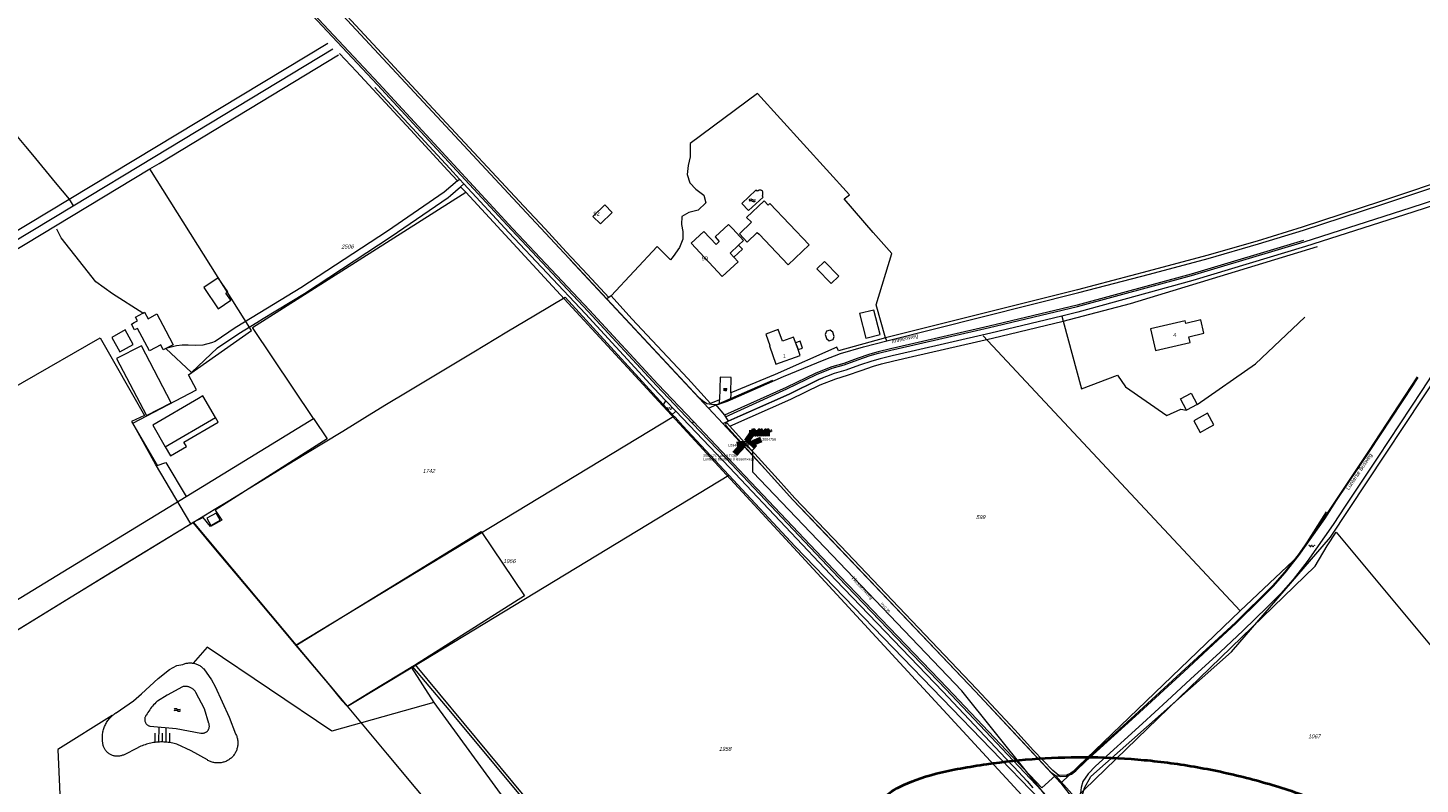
# Model space of a CAD drawing. Header units: metres. Extents: x 172462 to 175458, y 452773 to 455615.
# Tile 38 of 45: x 173653 to 174181, y 455004 to 455290. Entities that reach past the tile are written whole.
import ezdxf
from ezdxf.enums import TextEntityAlignment as Align

# ---------------------------------------------------------------- set-up
doc = ezdxf.new("R2010")
doc.units = ezdxf.units.M
doc.header["$MEASUREMENT"] = 0
doc.linetypes.add('DGN Style 7', pattern=[214.093135, 96.341911, -42.818627, 32.11397, -42.818627])
for name, color, linetype, lineweight in [('BGT Ondergrond', 7, 'Continuous', 0), ('DKK ondergrond', 7, 'Continuous', 0), ('Meldgebied', 5, 'Continuous', 40), ('Pers-druk bijzonderheden tekst (revisie)', 30, 'Continuous', 0), ('Pers-druk hoofdleiding (stramien) (revisie)', 30, 'DGN Style 7', 0), ('Pers-druk HVK nummer (revisie)', 30, 'Continuous', 0), ('Pers-druk IP-putnummer (revisie)', 30, 'Continuous', 0), ('Pers-druk Lozingspunt nummer (revisie)', 6, 'Continuous', 0), ('Pers-druk materiaal-diameter (revisie)', 30, 'Continuous', 0), ('Pers-druk put (revisie)', 30, 'Continuous', 0), ('Pers-druk voedingskast(revisie)', 30, 'Continuous', 0)]:
    doc.layers.add(name, color=color, linetype=linetype, lineweight=lineweight)
doc.styles.add('Style-Arial', font='arial.ttf')
doc.styles.add('Style-arial I 0.26180', font='arial.shx', dxfattribs={"oblique": 15})
doc.styles.add('Style-ITALICS', font='ITALICS.shx')
doc.styles.add('Style-WORKING', font='WORKING.shx')
doc.dimstyles.new('CT 1 10', dxfattribs={"dimtxt": 0.02, "dimasz": 0.02, "dimexe": 0.01, "dimexo": 0.0625, "dimgap": 0.01, "dimtad": 1, "dimzin": 3, "dimdsep": 46, "dimtxsty": 'Style-Arial', "dimcen": 0.09, "dimclrd": 1, "dimclre": 1, "dimazin": 3, "dimtfac": 1, "dimtmove": 1, "dimatfit": 1, "dimfxl": 0.01, "dimfxlon": 1, "dimfrac": 2, "dimtolj": 1, "dimtzin": 3, "dimlwd": 13, "dimlwe": 13, "dimarcsym": 0})

# ---------------------------------------------------------------- blocks, each defined once
blk = doc.blocks.new('TerminatorOpen_0.5')
at = {"color": 0, "linetype": 'ByBlock', "lineweight": -2}
for q in [(-1, 0.25), (-1, 0), (-1, -0.25)]:
    blk.add_line((0, 0), q, dxfattribs=at)
blk = doc.blocks.new('pomp')
at = {"layer": 'Pers-druk put (revisie)', "flags": 128}
blk.add_lwpolyline([(-1.75, 1.75), (1.75, 1.75), (1.75, -1.75)], dxfattribs=at)
at = {"layer": 'Pers-druk put (revisie)', "extrusion": (0, 0, -1)}
blk.add_solid([(1.75, 1.75), (1.75, -1.75), (-1.75, -1.75)], dxfattribs=at)
blk = doc.blocks.new('kast')
at = {"layer": 'Pers-druk voedingskast(revisie)'}
for p, q in [((0, -1.75), (0, 1.75)), ((1.28, 1.75), (1.28, -1.75))]:
    blk.add_line(p, q, dxfattribs=at)
at = {"layer": 'Pers-druk voedingskast(revisie)', "flags": 128}
for points in [[(0, 1.75), (-1.28, 1.75)], [(-1.28, 1.75), (-1.28, -1.75)], [(1.28, 1.75), (0, 1.75)], [(-1.28, -1.75), (0, -1.75)], [(0, -1.75), (1.28, -1.75)]]:
    blk.add_lwpolyline(points, dxfattribs=at)
at = {"layer": 'Pers-druk voedingskast(revisie)', "extrusion": (0, 0, -1)}
blk.add_solid([(1.28, -1.75), (0, -1.75), (1.28, 1.75), (0, 1.75)], dxfattribs=at)
blk = doc.blocks.new('BGT-296')
at = {"layer": 'BGT Ondergrond', "color": 140, "linetype": 'Continuous', "lineweight": 0, "extrusion": (0, 0, -1)}
for centre in [(0.04, -0.026), (0.04, -0.066)]:
    blk.add_arc(centre, 0.0608, 48.8879, 131.1121, dxfattribs=at)
at = {"layer": 'BGT Ondergrond', "color": 140, "linetype": 'Continuous', "lineweight": 0}
for centre in [(0.04, 0.066), (0.04, 0.026)]:
    blk.add_arc(centre, 0.0608, 228.8879, 311.1121, dxfattribs=at)
blk = doc.blocks.new('*U16')
at = {"layer": 'BGT Ondergrond', "color": 7, "linetype": 'Continuous', "lineweight": 0}
for centre in [(-0.3, 0.35), (0, 0.25), (-0.1, -0.05), (0.1, -0.45), (0.2, -0.15)]:
    blk.add_circle(centre, 0.0447, dxfattribs=at)
blk = doc.blocks.new('BGT-271C_1')
at = {"layer": 'BGT Ondergrond', "color": 7, "linetype": 'Continuous', "lineweight": 0, "xscale": 0.07267220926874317, "yscale": 0.07267220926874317, "zscale": 0.07267220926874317, "rotation": 243.434948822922}
blk.add_blockref('*U16', (0, 0), dxfattribs=at)
blk = doc.blocks.new('*U10')
at = {"layer": 'BGT Ondergrond', "color": 7, "linetype": 'Continuous', "lineweight": 0}
for p, q in [((0.025, 0.059), (-0.062, 0.016)), ((-0.044, 0.025), (-0.05, 0.038)), ((0.038, 0.034), (-0.05, -0.009)), ((0.05, 0.009), (-0.037, -0.034)), ((-0.019, -0.025), (-0.031, 0)), ((-0.006, 0.013), (-0.019, 0.038)), ((0.006, 0.05), (0, 0.062)), ((0.031, 0), (0.019, 0.025)), ((0.062, -0.016), (-0.025, -0.059)), ((-0.006, -0.05), (0, -0.062)), ((0.019, -0.037), (0.006, -0.012)), ((0.044, -0.025), (0.05, -0.037))]:
    blk.add_line(p, q, dxfattribs=at)
blk = doc.blocks.new('BGT-272B')
at = {"layer": 'BGT Ondergrond', "color": 7, "linetype": 'Continuous', "lineweight": 0, "xscale": 0.7267220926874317, "yscale": 0.7267220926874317, "zscale": 0.7267220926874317, "rotation": 243.434948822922}
blk.add_blockref('*U10', (0, 0), dxfattribs=at)

msp = doc.modelspace()

# ---------------------------------------------------------------- linework, layer by layer
at = {"layer": 'BGT Ondergrond', "color": 7, "linetype": 'Continuous', "lineweight": 0, "flags": 128}
for points in [[(173905.46, 455141.09), (173891.98, 455155.25), (173866.04, 455183.34), (173836.98, 455214.25), (173814.63, 455238.45), (173786.23, 455269.27), (173750.05, 455308.02), (173685.63, 455376.93), (173663.53, 455401.22), (173656.33, 455408.99), (173650.44, 455415.68), (173630.54, 455438.09), (173622.5, 455446.19), (173610.73, 455461.64), (173606.67, 455466.82), (173597.16, 455480.85), (173589.79, 455493.12), (173585.09, 455502.46), (173579.88, 455512.72), (173573.77, 455524.65), (173566.09, 455540.17), (173562.37, 455547.34), (173528.34, 455615.42), (173527.7, 455615.1)], [(173527.7, 455615.1), (173561.76, 455546.97), (173565.48, 455539.85), (173573.16, 455524.34), (173579.28, 455512.41), (173584.48, 455502.15), (173589.2, 455492.79), (173596.57, 455480.5), (173606.13, 455466.41), (173610.19, 455461.23), (173621.98, 455445.75), (173630.04, 455437.63), (173649.93, 455415.23), (173655.82, 455408.54), (173663.04, 455400.76), (173685.13, 455376.48), (173749.56, 455307.56), (173785.73, 455268.81), (173814.13, 455237.99), (173836.48, 455213.79), (173865.54, 455182.88), (173891.48, 455154.79), (173905.02, 455140.57)], [(173709.67, 455362.77), (173840.39, 455222.13), (173872.61, 455187.61)], [(173873.41, 455188.22), (173865.29, 455196.92), (173857.23, 455205.55), (173849.17, 455214.18), (173841.12, 455222.81), (173808.44, 455257.97), (173775.76, 455293.13), (173743.08, 455328.29), (173710.86, 455362.96)], [(173771.29, 455280.75), (173777.71, 455273.88), (173783.96, 455267.17), (173798.16, 455251.77), (173812.36, 455236.36), (173815.99, 455232.43)], [(173816.75, 455233.08), (173813.1, 455237.04), (173784.7, 455267.85)], [(173980.64, 455204.92), (173973.54, 455212.84), (173962.53, 455225.54), (173964.55, 455227.13), (173929.76, 455265.55), (173904.18, 455246.57), (173904.25, 455244.61), (173904.23, 455241.48), (173903.39, 455238.28), (173903.13, 455234.83), (173904.02, 455231.61), (173906.4, 455229.3), (173909.35, 455226.98), (173910.16, 455224.1), (173907.26, 455221.32), (173903.72, 455220.35), (173901.08, 455218.88), (173900.9, 455215.92), (173901.39, 455213.2), (173901.45, 455210.32), (173900.12, 455207.12), (173897.8, 455203.68), (173896.81, 455202.52), (173891.68, 455207.57), (173874.21, 455188.83)], [(174229.07, 455245.72), (174225.25, 455244.44), (174165.88, 455224.52), (174136.2, 455214.84), (174119.18, 455209.57), (174100.02, 455204.04), (174077.81, 455198.15), (174051.06, 455191.14), (173978.28, 455172.87)], [(173978.79, 455171.77), (174051.57, 455190.04), (174078.32, 455197.04), (174100.53, 455202.94), (174119.69, 455208.47), (174136.71, 455213.74), (174166.39, 455223.42), (174225.77, 455243.34)], [(173917.59, 455142.96), (173940.82, 455153.54), (173952.08, 455159.02), (173958.1, 455161.36), (173962.58, 455162.67), (173967.72, 455164.52), (173972.47, 455166.16), (173975.62, 455167.08), (173980.3, 455168.23), (173987.48, 455169.84), (174017.69, 455176.77), (174051.05, 455184.78), (174094.22, 455196.5), (174136.94, 455209.33), (174177.61, 455222.32), (174227.34, 455238.52)], [(174227.95, 455236.68), (174178.21, 455220.48), (174137.51, 455207.48), (174094.75, 455194.64), (174051.13, 455182.56), (174045.07, 455181.1)], [(174237.09, 455237.59), (174234.64, 455235.09), (174232.2, 455231.77), (174223.9, 455219.08), (174209.35, 455196.44), (174194.8, 455173.3), (174181.63, 455152.97), (174164.96, 455127.59), (174152.52, 455109)], [(173815.99, 455232.43), (173810.96, 455228.11), (173789.42, 455213.32)], [(173815.99, 455232.43), (173816.75, 455233.08)], [(173818.44, 455231.25), (173816.75, 455233.08)], [(173818.44, 455231.25), (173817.12, 455230.12)], [(173895.04, 455149.01), (173890.46, 455153.83), (173864.51, 455181.92), (173835.45, 455212.82), (173818.44, 455231.25)], [(173705.4, 455168.87), (173715.14, 455159.7), (173725.05, 455169.11), (173733.1, 455174.56), (173739.94, 455178.75), (173742.37, 455180.24), (173757.99, 455189.73), (173790.81, 455211.25), (173812.48, 455226.13)], [(173761.46, 455142.25), (173738.24, 455176.83), (173819.18, 455228.17)], [(173812.48, 455226.13), (173813.35, 455226.88), (173817.12, 455230.12)], [(173817.12, 455230.12), (173819.18, 455228.17)], [(173819.18, 455228.17), (173893.87, 455147.14)], [(173923.77, 455223.87), (173926.36, 455221.14), (173931.85, 455226.2), (173931.48, 455226.59), (173931.61, 455226.79), (173931.71, 455227.08), (173931.76, 455227.32), (173931.8, 455227.66), (173931.79, 455227.96), (173931.73, 455228.23), (173931.59, 455228.48), (173931.29, 455228.72), (173930.96, 455228.83), (173930.64, 455228.86), (173930.32, 455228.83), (173929.94, 455228.68), (173929.59, 455228.46), (173929.11, 455228.94), (173923.77, 455223.87)], [(173696.71, 455182.2), (173685.25, 455189.53), (173678.85, 455194.17), (173674.19, 455200.11), (173665.69, 455210.77), (173664.06, 455214.05)], [(173789.42, 455213.32), (173756.66, 455191.83), (173741.07, 455182.36), (173731.75, 455176.65), (173724.07, 455171.45), (173722.68, 455171.01), (173719.46, 455170.12), (173716.66, 455169.97), (173713.95, 455170.07), (173711.57, 455170.08), (173709.51, 455169.84), (173705.4, 455168.87)], [(174136.79, 455209.81), (174094.08, 455196.98), (174050.93, 455185.26), (174017.57, 455177.26), (173987.37, 455170.33), (173980.18, 455168.71), (173975.49, 455167.56), (173972.32, 455166.64), (173967.55, 455164.99), (173962.42, 455163.14), (173957.94, 455161.84), (173951.88, 455159.48), (173940.6, 455153.99), (173917.23, 455143.52)], [(173922.55, 455208), (173922.55, 455208), (173919.33, 455205.01)], [(173919.33, 455205.01), (173920.77, 455203.46)], [(173920.77, 455203.46), (173923.99, 455206.45), (173922.55, 455208)], [(173978.28, 455172.87), (173974.75, 455185.35), (173980.64, 455204.92)], [(174045.67, 455179.18), (174071.08, 455185.93), (174142.1, 455207.48)], [(173920.77, 455203.46), (173920.77, 455203.46)], [(173874.21, 455188.83), (173873.41, 455188.22)], [(173882.12, 455180.08), (173874.21, 455188.83)], [(173873.41, 455188.22), (173872.61, 455187.61)], [(173872.61, 455187.61), (173907.34, 455150.41)], [(173968.45, 455182.05), (173970.85, 455172.76), (173976.18, 455174.14), (173973.78, 455183.42), (173968.45, 455182.05)], [(173915.38, 455149.43), (173911.89, 455147.92), (173903.27, 455157.46), (173882.12, 455180.08)], [(173969.03, 455160.54), (173973.73, 455162.16), (173976.78, 455163.05), (173981.39, 455164.18), (173988.55, 455165.79), (174018.78, 455172.73), (174045.67, 455179.18)], [(174045.07, 455181.1), (174018.18, 455174.65)], [(174045.07, 455181.1), (174045.67, 455179.18)], [(174045.67, 455179.18), (174052.58, 455153.6), (174066.22, 455158.76), (174069.23, 455154.33), (174084.91, 455143.43), (174090.25, 455145.78), (174092.31, 455145.5)], [(174096.41, 455147.63), (174118.5, 455163.08), (174137.28, 455180.67)], [(173597.63, 455175.26), (173621.5, 455139.01), (173680.57, 455172.88)], [(173680.57, 455172.88), (173697.33, 455143.47), (173692.37, 455141.1), (173702.09, 455124.48), (173705.42, 455125.65)], [(174018.18, 455174.65), (173987.96, 455167.72), (173980.8, 455166.11), (173976.18, 455164.98), (173973.14, 455164.09), (173968.44, 455162.46), (173963.25, 455160.59), (173958.8, 455159.3), (173952.95, 455157.02), (173941.73, 455151.56), (173918.65, 455141.31)], [(173978.28, 455172.87), (173960.38, 455167.92), (173959.85, 455169.3), (173936.47, 455159.03), (173919.57, 455151.99)], [(173978.79, 455171.77), (173978.28, 455172.87)], [(173696.18, 455169.9), (173686.78, 455165)], [(173686.78, 455165), (173698.03, 455143.4), (173707.44, 455148.29), (173696.18, 455169.9)], [(173919.48, 455149.37), (173939.54, 455158.16), (173955.04, 455164.58), (173961.14, 455166.94), (173969.87, 455169.53), (173978.79, 455171.77)], [(173945.88, 455171.6), (173944.2, 455171), (173944.76, 455169.42)], [(173944.76, 455169.42), (173945.12, 455168.41), (173945.12, 455168.41)], [(173945.12, 455168.41), (173946.8, 455169.01), (173945.88, 455171.6)], [(174052.74, 454998.69), (174053.67, 455002.26), (174056.05, 455006.5), (174109.46, 455053.76), (174146.94, 455097.25), (174195.89, 455171.11), (174298, 455106.04), (174305.34, 455099.25)], [(173919.8, 455157.86), (173915.58, 455158), (173915.38, 455149.43)], [(173919.26, 455139.39), (173942.33, 455149.64), (173953.54, 455155.1), (173959.39, 455157.38), (173963.84, 455158.67), (173969.03, 455160.54)], [(173919.57, 455151.99), (173919.8, 455157.86)], [(174179.83, 455158.04), (174161.4, 455129.95), (174144.43, 455104.52), (174134.68, 455090.63), (174129.53, 455084.01), (174124.98, 455078.88), (174110.91, 455064.97), (174072.81, 455029.73), (174053.92, 455012.63), (174050.14, 455008.96), (174048.55, 455007.78), (174046.84, 455007.09), (174043.91, 455006.89)], [(174144.77, 455104.29), (174149.3, 455111.14), (174161.74, 455129.72), (174178.39, 455155.09), (174179.2, 455156.34), (174180.16, 455157.82)], [(173919.57, 455151.99), (173919.48, 455149.37)], [(173893.87, 455147.14), (173895.04, 455149.01)], [(173893.87, 455147.14), (173897.19, 455143.55)], [(173898.79, 455145.07), (173895.04, 455149.01)], [(173907.34, 455150.41), (173908.82, 455149.09), (173910.54, 455147.93), (173912.27, 455147.67), (173913.75, 455147.58)], [(173913.75, 455147.58), (173915.15, 455147.74), (173915.31, 455147.8)], [(173913.75, 455147.58), (173917.23, 455143.52)], [(173915.31, 455147.8), (173915.38, 455149.43)], [(173915.31, 455147.8), (173918.36, 455148.88), (173919.48, 455149.37)], [(173713.15, 455112.7), (173761.46, 455142.25)], [(173761.46, 455142.25), (173766.61, 455134.57), (173724.18, 455107.5), (173726.6, 455103.74), (173722.33, 455101.33), (173719.55, 455104.79), (173715.69, 455102.9)], [(173725.24, 455140.91), (173724.23, 455142.64)], [(173897.19, 455143.55), (173898.79, 455145.07)], [(174031.52, 454997.83), (173897.19, 455143.55)], [(173898.79, 455145.07), (173916.74, 455126.22), (173921.32, 455121.38), (173959.48, 455081.01)], [(173905.46, 455141.09), (173905.02, 455140.57)], [(174037.47, 455002.19), (174001.6, 455040.14), (173960.99, 455082.45), (173918.26, 455127.65), (173905.46, 455141.09)], [(173917.23, 455143.52), (173917.59, 455142.96)], [(173917.59, 455142.96), (173918.65, 455141.31)], [(173918.65, 455141.31), (173917.96, 455140.83)], [(173705.23, 455131.56), (173707.24, 455128.1), (173713.29, 455131.63), (173712.28, 455133.36), (173725.24, 455140.91)], [(173905.02, 455140.57), (173917.77, 455127.19), (173960.5, 455081.99), (174001.11, 455039.67), (174041.72, 454996.71), (174050.7, 454987.6), (174139.83, 454890.29)], [(173917.96, 455140.83), (173917.83, 455140.74), (173917.66, 455140), (173917.74, 455139.58), (173943.19, 455111.41), (174012.2, 455038.94), (174040.93, 455008.12), (174042.65, 455006.88)], [(173919.26, 455139.39), (173917.96, 455140.83)], [(173978.42, 455075.87), (173961.17, 455093.98), (173943.93, 455112.08), (173937.57, 455119.13), (173931.21, 455126.17), (173924.84, 455133.21), (173919.26, 455139.39)], [(173705.42, 455125.65), (173713.15, 455112.7)], [(173564.21, 455021.85), (173713.15, 455112.7)], [(173724.47, 455106.44), (173720.98, 455104.44), (173722.54, 455101.72), (173726.03, 455103.72), (173724.47, 455106.44)], [(174044.26, 455006.6), (174044.63, 455006.54), (174046.93, 455006.69), (174048.74, 455007.42), (174050.4, 455008.65), (174054.2, 455012.33), (174073.08, 455029.44), (174091.3, 455046.25), (174102.49, 455056.56), (174111.19, 455064.68), (174120.21, 455073.54), (174125.27, 455078.61), (174129.84, 455083.75), (174135, 455090.39), (174144.77, 455104.29)], [(174152.52, 455109), (174147.96, 455102.11), (174138.12, 455088.09), (174132.82, 455081.28), (174128.09, 455075.95), (174122.94, 455070.79), (174113.87, 455061.89), (174105.12, 455053.73), (174093.92, 455043.4), (174085.01, 455035.23), (174075.68, 455026.57), (174057.84, 455010.43), (174055.09, 455007.52), (174053.07, 455004.6), (174052.42, 455002.41), (174052.23, 455000.31), (174052.41, 454997.75), (174052.47, 454997.52)], [(173570.85, 455013.76), (173592.79, 455027.34), (173636.92, 455054.65), (173669.49, 455074.68), (173715.69, 455102.9)], [(173715.69, 455102.9), (173724.92, 455091.74), (173736.48, 455078.01), (173747.75, 455064.57), (173754.7, 455056.23)], [(173754.7, 455056.23), (173825.02, 455099.48), (173841.44, 455075.1)], [(173959.48, 455081.01), (174000, 455038.79), (174023.93, 455013.3), (174026.88, 455010.24), (174031.95, 455004.71), (174034.08, 455002.23)], [(173841.44, 455075.1), (173800.06, 455048.91)], [(174043.91, 455006.89), (174041.66, 455008.8), (174034.38, 455016.38), (174027.3, 455024.21), (174020.12, 455031.92), (174012.93, 455039.63), (173995.67, 455057.75), (173978.42, 455075.87)], [(173807.02, 455034.56), (173768.3, 455023.66), (173721.14, 455055.59), (173715.77, 455049.51)], [(173754.7, 455056.23), (173757.57, 455052.78), (173767.39, 455041.29), (173772.19, 455035.39), (173774.22, 455033.24), (173783.43, 455038.85), (173798.47, 455048.04)], [(173685.13, 455029.6), (173685.45, 455029.88), (173685.78, 455030.14), (173686.12, 455030.39), (173686.47, 455030.63), (173686.57, 455030.69), (173693.18, 455035.27), (173696.2, 455037.89), (173702.48, 455043.74), (173706.77, 455047.12), (173709.63, 455048.57), (173711.81, 455049.06), (173712.12, 455049.18), (173712.44, 455049.29), (173712.76, 455049.38), (173713.09, 455049.46), (173713.42, 455049.52), (173713.76, 455049.57), (173714.09, 455049.6), (173714.43, 455049.62), (173714.76, 455049.61), (173715.1, 455049.6), (173715.44, 455049.56), (173715.77, 455049.51)], [(173715.77, 455049.51), (173716.1, 455049.45), (173716.43, 455049.37), (173716.75, 455049.27), (173717.07, 455049.16), (173717.38, 455049.04), (173717.69, 455048.89), (173717.98, 455048.74), (173718.28, 455048.57), (173718.56, 455048.39), (173718.83, 455048.19), (173719.1, 455047.98), (173719.35, 455047.76), (173719.59, 455047.53), (173719.79, 455047.33), (173722.68, 455043.22), (173724.18, 455040.71), (173729.46, 455029.02)], [(173800.06, 455048.91), (173798.47, 455048.04)], [(173798.47, 455048.04), (173807.02, 455034.56)], [(173910.78, 454915.35), (173800.06, 455048.91)], [(173720.03, 455032.23), (173716.81, 455038.4), (173716.69, 455038.6), (173716.53, 455038.83), (173716.37, 455039.04), (173716.19, 455039.24), (173716, 455039.43), (173715.8, 455039.61), (173715.59, 455039.78), (173715.37, 455039.94), (173715.14, 455040.08), (173714.9, 455040.21), (173714.66, 455040.32), (173714.4, 455040.42), (173714.15, 455040.5), (173713.89, 455040.57), (173713.62, 455040.62), (173713.36, 455040.66), (173713.09, 455040.68), (173712.82, 455040.69), (173712.55, 455040.68), (173712.28, 455040.65), (173712.01, 455040.61), (173711.75, 455040.55), (173705.92, 455037.43), (173702.22, 455035.13)], [(173702.22, 455035.13), (173702.06, 455034.98), (173701.63, 455034.56), (173701.21, 455034.13), (173700.8, 455033.69), (173700.41, 455033.24), (173700.03, 455032.78), (173699.65, 455032.31), (173699.3, 455031.83), (173698.95, 455031.34), (173698.62, 455030.84), (173698.3, 455030.33), (173697.98, 455029.79), (173697.86, 455029.63), (173697.75, 455029.45), (173697.66, 455029.27), (173697.58, 455029.08), (173697.52, 455028.88), (173697.47, 455028.68), (173697.44, 455028.48), (173697.42, 455028.27), (173697.42, 455028.07), (173697.44, 455027.86), (173697.47, 455027.66), (173697.51, 455027.46), (173697.58, 455027.26), (173697.65, 455027.07), (173697.75, 455026.89), (173697.85, 455026.71), (173697.97, 455026.54), (173698.1, 455026.38), (173698.25, 455026.24), (173698.4, 455026.1), (173698.57, 455025.98), (173698.74, 455025.87), (173698.92, 455025.77), (173699.11, 455025.69), (173699.31, 455025.62), (173699.51, 455025.57), (173709.34, 455024.73), (173718.73, 455022.98), (173718.93, 455022.95), (173719.14, 455022.94), (173719.35, 455022.94), (173719.56, 455022.96), (173719.76, 455022.99), (173719.96, 455023.04), (173720.16, 455023.1), (173720.35, 455023.18), (173720.54, 455023.28), (173720.72, 455023.38), (173720.88, 455023.5), (173721.04, 455023.64), (173721.19, 455023.78), (173721.33, 455023.94), (173721.45, 455024.11), (173721.56, 455024.28), (173721.66, 455024.47), (173721.74, 455024.66), (173721.81, 455024.85), (173721.86, 455025.05), (173721.9, 455025.26), (173721.92, 455025.47), (173721.93, 455025.67), (173721.91, 455025.88), (173721.89, 455026.09), (173721.85, 455026.29), (173721.79, 455026.49), (173721.71, 455026.68), (173720.03, 455032.23)], [(173807.02, 455034.56), (173834.59, 454996.8)], [(173685.13, 455029.6), (173664.43, 455016.73), (173665.46, 454994.17), (173656.4, 454984.17), (173707.82, 454933.2), (173709.89, 454934.6)], [(173729.46, 455029.02), (173731.86, 455022.75), (173732.02, 455022.43), (173732.16, 455022.12), (173732.28, 455021.79), (173732.39, 455021.46), (173732.49, 455021.13), (173732.57, 455020.79), (173732.63, 455020.45), (173732.68, 455020.1), (173732.71, 455019.75), (173732.73, 455019.41), (173732.73, 455019.06), (173732.72, 455018.71), (173732.68, 455018.36), (173732.64, 455018.02), (173732.58, 455017.68), (173732.5, 455017.34), (173732.4, 455017), (173732.29, 455016.67), (173732.17, 455016.35), (173732.03, 455016.03), (173731.87, 455015.72), (173731.71, 455015.41), (173731.52, 455015.12), (173731.33, 455014.83), (173731.12, 455014.55), (173730.9, 455014.28), (173730.67, 455014.02), (173730.42, 455013.77), (173730.17, 455013.54), (173729.9, 455013.31), (173729.62, 455013.1), (173729.34, 455012.9), (173729.04, 455012.72), (173728.74, 455012.55), (173728.43, 455012.39), (173728.11, 455012.25), (173727.79, 455012.12), (173727.46, 455012), (173727.12, 455011.91), (173726.79, 455011.82), (173726.45, 455011.76), (173726.1, 455011.71), (173725.75, 455011.67), (173725.41, 455011.65), (173725.06, 455011.65), (173724.71, 455011.66), (173724.36, 455011.69), (173724.02, 455011.73), (173723.68, 455011.79), (173723.34, 455011.87), (173723, 455011.96), (173722.67, 455012.07), (173722.34, 455012.19), (173722.02, 455012.33), (173721.71, 455012.48), (173721.4, 455012.64), (173721.16, 455012.79), (173715.02, 455016.29), (173709.64, 455018.76), (173709.11, 455018.92), (173708.57, 455019.06), (173708.02, 455019.18), (173707.47, 455019.3), (173706.92, 455019.39), (173706.36, 455019.47), (173705.81, 455019.53), (173705.25, 455019.58), (173704.69, 455019.61), (173704.13, 455019.63), (173703.57, 455019.63), (173703.01, 455019.61), (173702.45, 455019.58), (173701.9, 455019.53), (173701.34, 455019.47), (173700.79, 455019.39), (173700.23, 455019.29), (173699.69, 455019.18), (173699.14, 455019.05), (173698.6, 455018.91), (173698.06, 455018.75), (173697.53, 455018.58), (173697, 455018.39), (173696.48, 455018.19), (173695.96, 455017.97), (173695.46, 455017.74), (173694.95, 455017.49), (173694.77, 455017.4), (173689.32, 455014.68), (173689.04, 455014.57), (173688.76, 455014.47), (173688.47, 455014.38), (173688.18, 455014.31), (173687.89, 455014.26), (173687.59, 455014.22), (173687.3, 455014.2), (173687, 455014.19), (173686.7, 455014.2), (173686.4, 455014.23), (173686.11, 455014.27), (173685.82, 455014.33), (173685.53, 455014.4), (173685.24, 455014.49), (173684.96, 455014.59), (173684.69, 455014.71), (173684.42, 455014.84), (173684.16, 455014.99), (173683.91, 455015.15), (173683.67, 455015.33), (173683.44, 455015.51), (173683.21, 455015.71), (173683, 455015.92), (173682.8, 455016.14), (173682.62, 455016.38), (173682.44, 455016.62), (173682.28, 455016.87), (173682.13, 455017.13), (173682, 455017.39), (173681.88, 455017.67), (173681.77, 455017.95), (173681.69, 455018.23), (173681.61, 455018.52), (173681.55, 455018.81), (173681.51, 455019.11), (173681.48, 455019.4), (173681.47, 455019.68), (173681.42, 455020.11), (173681.39, 455020.53), (173681.37, 455020.95), (173681.37, 455021.37), (173681.38, 455021.8), (173681.41, 455022.22), (173681.46, 455022.64), (173681.52, 455023.06), (173681.59, 455023.47), (173681.69, 455023.89), (173681.79, 455024.3), (173681.92, 455024.7), (173682.06, 455025.1), (173682.21, 455025.5), (173682.38, 455025.88), (173682.56, 455026.27), (173682.76, 455026.64), (173682.97, 455027.01), (173683.2, 455027.37), (173683.43, 455027.71), (173683.69, 455028.06), (173683.95, 455028.39), (173684.23, 455028.71), (173684.51, 455029.02), (173684.82, 455029.31), (173685.13, 455029.6)], [(173702.75, 455019.65), (173702.84, 455025.19)], [(173705.52, 455019.61), (173705.61, 455025.05)], [(173701.37, 455019.67), (173701.42, 455022.99)], [(173704.14, 455019.63), (173704.19, 455022.95)], [(173706.91, 455019.59), (173706.96, 455022.91)], [(174037.47, 455002.19), (174042.65, 455006.88)], [(174042.65, 455006.88), (174044.26, 455006.6)], [(174042.65, 455006.88), (174053.13, 454995.28)], [(174043.91, 455006.89), (174044.26, 455006.6)]]:
    msp.add_lwpolyline(points, dxfattribs=at)
at = {"layer": 'BGT Ondergrond', "color": 7, "linetype": 'Continuous', "lineweight": 13, "flags": 128}
for points in [[(173874.62, 455220.41), (173871.82, 455223.28), (173867.36, 455218.94), (173870.15, 455216.07)], [(173870.15, 455216.07), (173874.62, 455220.41)], [(173922.85, 455212.27), (173925.85, 455209.18), (173929.66, 455212.88), (173930.34, 455212.16), (173936.93, 455205.21), (173941.33, 455200.56), (173949.35, 455208.15), (173934.46, 455223.86), (173933.8, 455223.23), (173932.28, 455224.83), (173925.62, 455218.52), (173927.4, 455216.69)], [(173924.46, 455209.77), (173920.37, 455214.17), (173918.76, 455215.9), (173913.65, 455211.12), (173915.25, 455209.4), (173914.02, 455208.26), (173909.37, 455213.23), (173904.58, 455208.77), (173916.35, 455196.09), (173922.39, 455201.71), (173920.77, 455203.46)], [(173927.4, 455216.69), (173922.85, 455212.27)], [(173922.55, 455208), (173924.46, 455209.77)], [(173919.33, 455205.01), (173922.55, 455208)], [(173920.77, 455203.46), (173919.33, 455205.01)], [(173960.58, 455196.31), (173955.16, 455201.87), (173952.24, 455199.03), (173957.66, 455193.47), (173960.58, 455196.31)], [(173728.93, 455190.34), (173725.28, 455195.69), (173719.84, 455191.98), (173725.32, 455183.93)], [(173725.32, 455183.93), (173730.07, 455187.17), (173728.23, 455189.87), (173728.93, 455190.34)], [(173705.4, 455168.87), (173704.4, 455168.38), (173703.55, 455170.2), (173699.18, 455167.89), (173694.66, 455176.46), (173693.57, 455175.86), (173692.35, 455178.11), (173693.47, 455178.72), (173694.71, 455179.39), (173693.98, 455180.76), (173696.71, 455182.2)], [(173696.71, 455182.2), (173697.39, 455182.56), (173698.68, 455180.13), (173702.05, 455181.95), (173705.42, 455175.53)], [(174093.78, 455171.15), (174093.3, 455173.25), (174099, 455174.6), (174097.8, 455179.66), (174092.07, 455178.3), (174091.81, 455179.37), (174078.77, 455176.28)], [(173684.93, 455173.07), (173687.94, 455167.54), (173693.05, 455170.33), (173690.03, 455175.86), (173684.93, 455173.07)], [(173705.42, 455175.53), (173708.19, 455170.25), (173705.4, 455168.87)], [(173937.63, 455176.02), (173932.89, 455174.31), (173934.43, 455169.97), (173934.24, 455169.9), (173936.71, 455162.95), (173945.9, 455166.21), (173945.12, 455168.41)], [(173939.2, 455171.67), (173937.63, 455176.02)], [(173944.76, 455169.42), (173943.43, 455173.17), (173939.2, 455171.67)], [(173955.89, 455175.36), (173955.41, 455174.12), (173955.91, 455172.58), (173956.91, 455171.8), (173958.37, 455172.27), (173958.78, 455173.34), (173958.24, 455175.02), (173957.23, 455175.8), (173955.89, 455175.36)], [(174078.77, 455176.28), (174080.67, 455168.04), (174093.78, 455171.15)], [(173945.12, 455168.41), (173944.76, 455169.42)], [(174092.31, 455145.5), (174090.08, 455149.78), (174094.18, 455151.91), (174096.41, 455147.63)], [(173717.86, 455149.92), (173700.44, 455139.77), (173705.23, 455131.56)], [(173724.23, 455142.64), (173719.45, 455150.85), (173717.86, 455149.92)], [(174096.41, 455147.63), (174092.31, 455145.5)], [(173705.23, 455131.56), (173724.23, 455142.64)], [(174095.11, 455141.39), (174097.53, 455137.02), (174098.45, 455137.53), (174100.23, 455138.52), (174102.7, 455139.89), (174100.28, 455144.26), (174095.11, 455141.39)]]:
    msp.add_lwpolyline(points, dxfattribs=at)
at = {"layer": 'DKK ondergrond', "color": 6, "linetype": 'Continuous', "lineweight": 0, "flags": 128}
for points in [[(173119.15, 455595.5), (173187.11, 455509.37), (173274.37, 455399.44), (173346.23, 455307.25), (173440.66, 455184.17), (173456.28, 455162.23), (173482.49, 455131.05), (173492.25, 455119.05), (173518.71, 455134.73), (173590.29, 455178.21), (173668.72, 455225.48)], [(173479.98, 455463.79), (173485.77, 455456.27), (173493.77, 455446.08), (173496.78, 455442.18), (173515.09, 455418.72), (173533.52, 455394.99), (173550.13, 455373.85), (173553.51, 455369.62), (173571.51, 455346.83), (173592.9, 455319.7), (173601.44, 455308.98), (173609.16, 455299.16), (173614.62, 455292.24), (173633.13, 455268.84), (173636.84, 455264.11), (173649.11, 455249.25), (173652.24, 455245.43), (173654.85, 455242.3), (173663.48, 455231.82), (173668.72, 455225.48)], [(173668.72, 455225.48), (173766.79, 455284.58)], [(173670.34, 455222.94), (173701.31, 455241.6), (173768.78, 455282.46)], [(173699.33, 455236.91), (173702.86, 455239.03), (173770.88, 455280.23)], [(173493.43, 455112.78), (173521.77, 455129.57), (173581.01, 455165.61), (173699.33, 455236.91)], [(173737.91, 455175.64), (173699.33, 455236.91)], [(173668.72, 455225.48), (173670.34, 455222.94)], [(173491.56, 455115.15), (173520.24, 455132.15), (173591.85, 455175.64), (173670.34, 455222.94)], [(173858.7, 455202.49), (173911.19, 455146.26)], [(173715.89, 455102.98), (173717.55, 455103.99), (173720.4, 455105.73), (173723.78, 455107.78), (173729, 455110.91), (173737.3, 455116.02), (173744.05, 455120.21), (173751.44, 455124.71), (173758.55, 455128.98), (173772.48, 455137.54), (173780.89, 455142.64), (173788.44, 455147.33), (173797.56, 455152.83), (173822.13, 455167.56), (173834.67, 455175.2), (173845.55, 455181.65), (173856.76, 455188.33)], [(173856.76, 455188.33), (173898.07, 455143.21)], [(173714.93, 455102.39), (173701.52, 455125.03), (173692.89, 455140.56), (173717.08, 455153.17), (173714.07, 455158.8), (173737.91, 455175.64)], [(174015.25, 455173.63), (174112.7, 455069.4)], [(173911.19, 455146.26), (173935.52, 455156.81)], [(173916.61, 455140.4), (173941.73, 455151.56), (173952.95, 455157.02), (173954.55, 455157.65)], [(173911.19, 455146.26), (173916.61, 455140.4)], [(173754.86, 455056.43), (173898.07, 455143.21)], [(173898.07, 455143.21), (173898.25, 455143.01)], [(173898.25, 455143.01), (173898.27, 455142.99)], [(173898.27, 455142.99), (173898.45, 455142.79)], [(173898.45, 455142.79), (173898.47, 455142.77)], [(173898.47, 455142.77), (173901.46, 455139.5), (173918.92, 455120.77)], [(173916.61, 455140.4), (173932.66, 455123.07)], [(173799.09, 455048.15), (173918.92, 455120.77)], [(173918.92, 455120.77), (173944.03, 455093.81), (174036.86, 454997.7)], [(173932.66, 455123.07), (173943.19, 455111.41), (173952.48, 455101.68), (174012.2, 455038.94), (174044.72, 455004.06)], [(174112.7, 455069.4), (174135, 455090.39), (174145.49, 455106.89)], [(173570.83, 455013.71), (173609.41, 455037.65), (173620.48, 455044.45), (173639.03, 455055.94), (173648.13, 455061.53), (173660.37, 455069.03), (173682.64, 455082.74), (173695.36, 455090.51), (173709.22, 455098.9), (173711.32, 455100.18), (173712.72, 455101.04), (173714.33, 455102.02), (173714.93, 455102.39)], [(173714.93, 455102.39), (173715.89, 455102.98)], [(173754.86, 455056.43), (173715.89, 455102.98)], [(174049.63, 454997.71), (174141.2, 455086.25), (174145.71, 455094.03), (174149.12, 455099.19)], [(174149.12, 455099.19), (174211.68, 455024.15)], [(174044.72, 455004.06), (174112.7, 455069.4)], [(173774.34, 455033.16), (173755.22, 455056), (173755.2, 455056.03), (173755, 455056.26), (173754.98, 455056.29), (173754.86, 455056.43)], [(173774.34, 455033.16), (173799.09, 455048.15)], [(173913.29, 454911.21), (173811.41, 455033.44), (173799.09, 455048.15)], [(173887.85, 454897.07), (173789.52, 455015.03), (173774.34, 455033.16)], [(174044.72, 455004.06), (174049.63, 454997.71)]]:
    msp.add_lwpolyline(points, dxfattribs=at)
at = {"layer": 'Meldgebied'}
msp.add_rational_spline([(173886.48, 454940.1), (173810.66, 454919.59), (173735.88, 454895.58), (173559.06, 454831.42), (173382.23, 454767.25), (173335.51, 454752.28), (173297.91, 454720.75), (173118.26, 454570.12), (172938.61, 454419.49), (172892.93, 454381.19), (172869.45, 454326.4), (172868.91, 454325.14), (172868.37, 454323.89), (172831.65, 454238.2), (172859.99, 454149.4), (172864.32, 454135.82), (172868.66, 454122.25), (172882.72, 454078.19), (172911.6, 454042.08), (172988.36, 453946.14), (173065.12, 453850.19), (173127.84, 453771.79), (173227.37, 453758.55), (173396.88, 453662.15), (173566.39, 453565.75), (173645.01, 453555.29), (173715.29, 453592.07), (174010.54, 453746.62), (174305.79, 453901.16), (174311.32, 453912.56), (174316.86, 453923.96), (174363.66, 454020.32), (174326.18, 454120.66), (174295.84, 454201.89), (174265.51, 454283.12), (174258.12, 454302.89), (174254.16, 454323.62), (174225.24, 454474.75), (174196.33, 454625.88), (174183.22, 454694.4), (174207.49, 454759.81), (174234.51, 454832.64), (174261.53, 454905.48), (174241.08, 454927.44), (174220.63, 454949.4), (174119.41, 455040.82), (173987.76, 455005.2), (173937.12, 454972.65), (173886.48, 454940.1)], [1, 0.99973656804, 1, 1, 1, 0.981280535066, 1, 1, 1, 0.972729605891, 1, 1, 1, 0.936980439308, 1, 1, 1, 0.983319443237, 1, 1, 1, 0.92795740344, 1, 1, 1, 0.953173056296, 1, 1, 1, 1, 1, 0.919180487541, 1, 1, 1, 0.996456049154, 1, 1, 1, 0.963201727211, 1, 1, 1, 1, 1, 0.877857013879, 1, 1, 1], degree=2, knots=[0, 0, 0, 0.045455, 0.045455, 0.090909, 0.090909, 0.136364, 0.136364, 0.181818, 0.181818, 0.227273, 0.227273, 0.272727, 0.272727, 0.318182, 0.318182, 0.363636, 0.363636, 0.409091, 0.409091, 0.454545, 0.454545, 0.5, 0.5, 0.545455, 0.545455, 0.590909, 0.590909, 0.613636, 0.613636, 0.636364, 0.636364, 0.681818, 0.681818, 0.727273, 0.727273, 0.772727, 0.772727, 0.818182, 0.818182, 0.863636, 0.863636, 0.886364, 0.886364, 0.909091, 0.909091, 0.954545, 0.954545, 1, 1, 1], dxfattribs=at)
at = {"layer": 'Pers-druk hoofdleiding (stramien) (revisie)', "linetype": 'Continuous', "flags": 128}
msp.add_lwpolyline([(174044.54, 454992.49), (174007.26, 455038.99), (173928.02, 455121.91), (173928.01, 455129.67), (173925.22, 455132.74)], dxfattribs=at)

# ---------------------------------------------------------------- block references
at = {"layer": 'BGT Ondergrond', "color": 7, "linetype": 'Continuous', "lineweight": 0}
for name, p, xscale, yscale, zscale in [('BGT-296', (173927.8, 455225.04), 15, 15, 15), ('BGT-272B', (173917.56, 455153.26), 15, 15, 15), ('BGT-271C_1', (173896.33, 455146.06), 30, 30, 30), ('BGT-271C_1', (174139.87, 455093.96), 30, 30, 30), ('BGT-296', (173709.72, 455031.81), 15, 15, 15)]:
    msp.add_blockref(name, p, dxfattribs=dict(at, xscale=xscale, yscale=yscale, zscale=zscale))
at = {"layer": 'Pers-druk Lozingspunt nummer (revisie)', "xscale": 1.5, "yscale": 1.5, "zscale": 1.5, "rotation": 10.11269147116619}
msp.add_blockref('TerminatorOpen_0.5', (173924.34, 455132.73), dxfattribs=at)
at = {"layer": 'Pers-druk put (revisie)', "xscale": 0.5, "yscale": 0.5, "zscale": 0.5}
msp.add_blockref('pomp', (173925.22, 455132.74), dxfattribs=at)
at = {"layer": 'Pers-druk voedingskast(revisie)', "rotation": 227.7420481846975}
msp.add_blockref('kast', (173927.18, 455132.14), dxfattribs=at)

# ---------------------------------------------------------------- texts
at = {"layer": 'BGT Ondergrond', "color": 7, "linetype": 'Continuous', "lineweight": 0, "style": 'Style-Arial'}
for s, p in [('92  ', (173869.31, 455220)), ('90  ', (173910.34, 455203)), ('4  ', (174088.52, 455174)), ('1  ', (173940.48, 455166))]:
    msp.add_text(s, height=1.5, dxfattribs=at).set_placement(p, align=Align.MIDDLE_CENTER)
for s, rotation, p in [('Immenweg', 13.3366, (173985.59, 455172.67)), ('Lunterse Bosweg', 56.4605, (174157.77, 455122.16)), ('Hessenweg', 313.8082, (173969.61, 455078.1))]:
    msp.add_text(s, height=1.5, rotation=rotation, dxfattribs=at).set_placement(p, align=Align.MIDDLE_CENTER)
at = {"layer": 'DKK ondergrond', "color": 6, "linetype": 'Continuous', "lineweight": 0, "style": 'Style-arial I 0.26180', "oblique": 15}
for s, p in [('2506', (173774.24, 455207.5)), ('1742', (173805.06, 455122.38)), ('599', (174014.3, 455104.9)), ('1956', (173835.63, 455088.19)), ('1067', (174140.8, 455021.73)), ('1958', (173917.41, 455017.01))]:
    msp.add_text(s, height=1.5, dxfattribs=at).set_placement(p, align=Align.MIDDLE_CENTER)
at = {"layer": 'Pers-druk bijzonderheden tekst (revisie)', "insert": (173909.06, 455128.73), "char_height": 0.99, "attachment_point": 1, "line_spacing_factor": 0.798413, "style": 'Style-WORKING'}
msp.add_mtext('\\H1x;\\W0.858588;3004474 Lun19 TGM\\PLunterse buurtbos (Hessenweg)', dxfattribs=at)
at = {"layer": 'Pers-druk HVK nummer (revisie)', "style": 'Style-WORKING', "width": 0.858588}
msp.add_text('3004756', height=0.99, rotation=0.0063, dxfattribs=at).set_placement((173931.49, 455133.87))
at = {"layer": 'Pers-druk IP-putnummer (revisie)', "style": 'Style-WORKING', "width": 0.858588}
msp.add_text('3004474', height=0.99, dxfattribs=at).set_placement((173927.82, 455135.4))
at = {"layer": 'Pers-druk IP-putnummer (revisie)', "insert": (173927.13, 455137.09), "char_height": 1.25, "attachment_point": 7, "rotation": 0.0657, "line_spacing_factor": 0.6, "style": 'Style-ITALICS'}
msp.add_mtext('IP ??.??+', dxfattribs=at)
at = {"layer": 'Pers-druk Lozingspunt nummer (revisie)', "style": 'Style-WORKING', "width": 0.858586}
msp.add_text('L064', height=0.99, dxfattribs=at).set_placement((173918.67, 455132.63), align=Align.TOP_LEFT)
at = {"layer": 'Pers-druk materiaal-diameter (revisie)', "style": 'Style-WORKING', "width": 0.858588}
msp.add_text('PVC 90', height=0.99, rotation=313.5908, dxfattribs=at).set_placement((173976.24, 455071.91))

# ---------------------------------------------------------------- leaders
at = {"layer": 'Pers-druk bijzonderheden tekst (revisie)'}
msp.add_leader([(173924.34, 455132.3), (173921.09, 455128.94)], dimstyle='CT 1 10', override={"dimtxt": 1.25, "dimasz": 1.25, "dimgap": 0, "dimtxsty": 'Style-ITALICS', "dimclrd": 0, "dimldrblk": 'TerminatorOpen_0.5', "dimlwd": 65534}, dxfattribs=at)
at = {"layer": 'Pers-druk HVK nummer (revisie)'}
msp.add_leader([(173928.11, 455133.03), (173931.13, 455134.38)], dimstyle='CT 1 10', override={"dimtxt": 1.25, "dimasz": 1.25, "dimgap": 0, "dimtxsty": 'Style-ITALICS', "dimclrd": 0, "dimldrblk": 'TerminatorOpen_0.5', "dimlwd": 65534}, dxfattribs=at)
at = {"layer": 'Pers-druk IP-putnummer (revisie)', "annotation_type": 0, "has_hookline": 1, "hookline_direction": 0, "text_width": 7.88, "horizontal_direction": (0.999999, 0.001147, 0)}
msp.add_leader([(173925.5, 455133.62), (173927.76, 455136.68), (173926.51, 455136.68)], dimstyle='CT 1 10', override={"dimtxt": 1.25, "dimasz": 1.25, "dimgap": 0, "dimtxsty": 'Style-ITALICS', "dimclrd": 0, "dimldrblk": 'TerminatorOpen_0.5', "dimlwd": 65534}, dxfattribs=at)
at = {"layer": 'Pers-druk Lozingspunt nummer (revisie)'}
msp.add_leader([(173924.34, 455132.73), (173921.96, 455132.3)], dimstyle='CT 1 10', override={"dimtxt": 1.5, "dimasz": 1.5, "dimgap": 0, "dimtxsty": 'Style-ITALICS', "dimclrd": 0, "dimldrblk": 'TerminatorOpen_0.5', "dimlwd": 65534}, dxfattribs=at)

doc.saveas('drawing.dxf')
